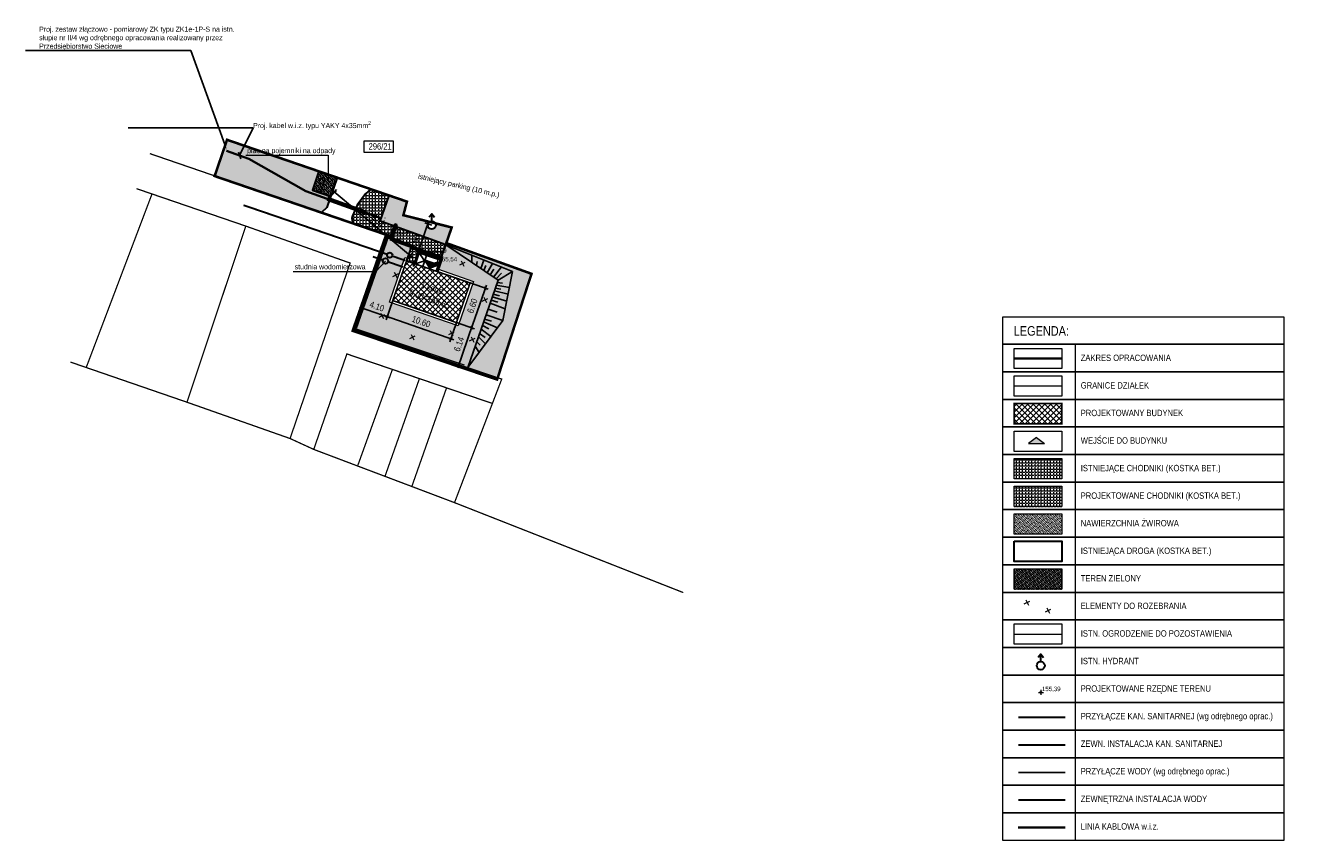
# Model space of a CAD drawing. Header units: millimetres. Extents: x 162 to 1168, y -23 to 396.
# Tile 2 of 2: x 966 to 1168, y -23 to 105. Entities that reach past the tile are written whole.
import ezdxf
from ezdxf import colors
from ezdxf.entities.mleader import LeaderData, LeaderLine
from ezdxf.math import Vec2, Vec3

# ---------------------------------------------------------------- set-up
doc = ezdxf.new("R2010")
doc.units = ezdxf.units.MM
doc.linetypes.add('CENTER', pattern=[50.8, 31.75, -6.35, 6.35, -6.35])
doc.linetypes.add('DASHED', pattern=[19.05, 12.7, -6.35])
doc.layers.get('Defpoints').update_dxf_attribs({"color": 11, "lineweight": 13})
for name, color, linetype, lineweight in [('A_budynek hatch', 153, 'Continuous', 5), ('A_budynek obrys', 172, 'Continuous', 50), ('A_budynek wejścia', 125, 'Continuous', 18), ('A_cienkie', 251, 'Continuous', 9), ('A_granica działki', 104, 'CENTER', 15), ('A_ogrodzenie', 202, 'FENCELINE2', 15), ('A_opisy', 111, 'Continuous', 15), ('A_schody terenowe', 6, 'Continuous', 25), ('A_wymiary', 8, 'Continuous', 13), ('A_zakres opracowania', 30, 'CENTER', 15), ('A_zieleń hatch', 62, 'Continuous', 5), ('D_chodnik hatch', 41, 'Continuous', 5), ('D_drogi krawężnik', 12, 'Continuous', 30), ('D_parking obrys', 121, 'Continuous', 18), ('D_PROJEKTOWANE_RZĘDNE', 24, 'Continuous', 15), ('Rury_%%110', 9, 'Continuous', 18), ('S_kanalizacja sanitarna pod posadzką', 34, 'DASHED', 30), ('S_woda przeciwpożarowa', 150, 'Continuous', 30)]:
    doc.layers.add(name, color=color, linetype=linetype, lineweight=lineweight)
doc.layers.add('A_ochrona ppoż', color=7, linetype='Continuous', lineweight=9, true_color=0xc63927)
doc.layers.add('Linia kablowa_energetyczny', color=7, linetype='DASHED', lineweight=35, true_color=0xc73f4a)
doc.styles.add('T2_500_m', font='ARIALN.TTF', dxfattribs={"height": 1})
doc.styles.add('T3_500_m', font='ARIALN.TTF', dxfattribs={"height": 1.5})
doc.linetypes.add('FENCELINE2', pattern='A,6.35,-2.54,[132,ltypeshp.shx,S=2.54,R=0,X=-2.54,Y=0],-2.54,25.4', length=36.83)
doc.dimstyles.new('1_500_m', dxfattribs={"dimtxt": 1, "dimasz": 0.5, "dimexe": 0.5, "dimexo": 0, "dimgap": 0.5, "dimtad": 1, "dimdec": 1, "dimrnd": 0.5, "dimzin": 4, "dimdsep": 46, "dimtxsty": 'T2_500_m', "dimblk1": 'ARCHTICK', "dimblk2": 'ARCHTICK', "dimsah": 1, "dimcen": 0.5, "dimdle": 0.5, "dimclrd": 256, "dimclre": 256, "dimclrt": 4, "dimadec": 0, "dimazin": 0, "dimtfac": 0.75, "dimtdec": 1, "dimtmove": 2, "dimatfit": 3, "dimfxl": 1, "dimtvp": 0.75, "dimtolj": 1, "dimtzin": 12, "dimarcsym": 0})
pattern_1 = [(0, (-5591877.6719, -5670149.54854), (0, 0.48895), [0.3556, -0.13335]), (90, (-5591877.6719, -5670149.54854), (-0.48895, 3e-17), [0.3556, -0.13335])]
pattern_2 = [(45, (-5591877.67191, -5670149.54854), (0.0898025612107, 0.269407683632), [0.127, -0.127, 0, -0.127, 0, -0.127])]

# ---------------------------------------------------------------- blocks, each defined once
blk = doc.blocks.new('A$C2D37474E')
at = {"layer": 'A_budynek wejścia'}
blk.add_hatch(color=256, dxfattribs=at).paths.add_polyline_path([(1.27, 0.98), (2.54, 0), (0, 0)])
blk.add_line((1.27, 0.98), (0, 0), dxfattribs=at)
for points in [[(0, 0), (2.54, 0)], [(1.27, 0.98), (2.54, 0)]]:
    blk.add_lwpolyline(points, dxfattribs=at)
blk = doc.blocks.new('A$Cb45a2933')
at = {"layer": 'D_PROJEKTOWANE_RZĘDNE'}
h = blk.add_hatch(color=256, dxfattribs=at)
h.dxf.hatch_style = 1
edge = h.paths.add_edge_path()
edge.add_arc((0.4, 0.4), 0.139, 0, 360)
for points in [[(0, 0.4), (0.8, 0.4)], [(0.4, 0.8), (0.4, 0)]]:
    blk.add_lwpolyline(points, dxfattribs=at)
blk.add_circle((0.4, 0.4), 0.139, dxfattribs=at)
blk = doc.blocks.new('_ArchTick')
at = {"color": 0, "linetype": 'ByBlock', "const_width": 0.15}
blk.add_lwpolyline([(-0.5, -0.5), (0.5, 0.5)], dxfattribs=at)
blk = doc.blocks.new('*D12')
at = {"layer": 'A_wymiary', "lineweight": -2, "transparency": 16777216}
for p, q in [((1024.08, 61.41), (1023.04, 58.4)), ((1022.73, 59.04), (1033.7, 55.25)), ((1034.1, 57.95), (1033.06, 54.94))]:
    blk.add_line(p, q, dxfattribs=at)
at = {"layer": 'Defpoints', "color": 0, "transparency": 16777216}
for p in [(1024.08, 61.41), (1034.1, 57.95), (1033.22, 55.41)]:
    blk.add_point(p, dxfattribs=at)
at = {"layer": 'A_wymiary', "lineweight": -2, "transparency": 16777216, "xscale": 0.5, "yscale": 0.5, "zscale": 0.5}
for p, rotation in [((1023.21, 58.88), 160.9065079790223), ((1033.22, 55.41), 340.9065079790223)]:
    blk.add_blockref('_ArchTick', p, dxfattribs=dict(at, rotation=rotation))
at = {"layer": 'A_wymiary', "color": 4, "transparency": 16777216, "insert": (1028.55, 58.1), "char_height": 1, "attachment_point": 5, "rotation": 340.9065, "style": 'T2_500_m'}
blk.add_mtext('\\A1;10.60', dxfattribs=at)
blk = doc.blocks.new('*D13')
at = {"layer": 'A_wymiary', "lineweight": -2, "transparency": 16777216}
for p, q in [((1036.26, 64.18), (1039.11, 63.2)), ((1036.31, 56.65), (1038.8, 63.83)), ((1034.1, 57.95), (1036.95, 56.96))]:
    blk.add_line(p, q, dxfattribs=at)
at = {"layer": 'Defpoints', "color": 0, "transparency": 16777216}
for p in [(1036.26, 64.18), (1038.63, 63.36), (1034.1, 57.95)]:
    blk.add_point(p, dxfattribs=at)
at = {"layer": 'A_wymiary', "lineweight": -2, "transparency": 16777216, "xscale": 0.5, "yscale": 0.5, "zscale": 0.5}
for p, rotation in [((1038.63, 63.36), 70.90650798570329), ((1036.47, 57.12), 250.9065079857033)]:
    blk.add_blockref('_ArchTick', p, dxfattribs=dict(at, rotation=rotation))
at = {"layer": 'A_wymiary', "color": 4, "transparency": 16777216, "insert": (1036.6, 60.57), "char_height": 1, "attachment_point": 5, "rotation": 70.9065, "style": 'T2_500_m'}
blk.add_mtext('\\A1;6.60', dxfattribs=at)
blk = doc.blocks.new('*D14')
at = {"layer": 'A_wymiary', "lineweight": -2, "transparency": 16777216}
for p, q in [((1019.84, 61.68), (1019.17, 59.75)), ((1024.08, 61.41), (1023.04, 58.4)), ((1023.68, 58.71), (1018.86, 60.38))]:
    blk.add_line(p, q, dxfattribs=at)
at = {"layer": 'Defpoints', "color": 0, "transparency": 16777216}
for p in [(1019.84, 61.68), (1024.08, 61.41), (1019.33, 60.22)]:
    blk.add_point(p, dxfattribs=at)
at = {"layer": 'A_wymiary', "lineweight": -2, "transparency": 16777216, "xscale": 0.5, "yscale": 0.5, "zscale": 0.5}
for p, rotation in [((1019.33, 60.22), 160.9065079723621), ((1023.21, 58.88), 340.9065079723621)]:
    blk.add_blockref('_ArchTick', p, dxfattribs=dict(at, rotation=rotation))
at = {"layer": 'A_wymiary', "color": 4, "transparency": 16777216, "insert": (1021.6, 60.5), "char_height": 1, "attachment_point": 5, "rotation": 340.9065, "style": 'T2_500_m'}
blk.add_mtext('\\A1;4.10', dxfattribs=at)
blk = doc.blocks.new('*D15')
at = {"layer": 'A_wymiary', "lineweight": -2, "transparency": 16777216}
for p, q in [((1034.1, 57.95), (1036.95, 56.96)), ((1036.64, 57.6), (1034.3, 50.85)), ((1031.46, 52.36), (1034.94, 51.16))]:
    blk.add_line(p, q, dxfattribs=at)
at = {"layer": 'Defpoints', "color": 0, "transparency": 16777216}
for p in [(1034.1, 57.95), (1031.46, 52.36), (1034.47, 51.32)]:
    blk.add_point(p, dxfattribs=at)
at = {"layer": 'A_wymiary', "lineweight": -2, "transparency": 16777216, "xscale": 0.5, "yscale": 0.5, "zscale": 0.5}
for p, rotation in [((1036.47, 57.12), 70.90650797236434), ((1034.47, 51.32), 250.9065079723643)]:
    blk.add_blockref('_ArchTick', p, dxfattribs=dict(at, rotation=rotation))
at = {"layer": 'A_wymiary', "color": 4, "transparency": 16777216, "insert": (1034.51, 54.55), "char_height": 1, "attachment_point": 5, "rotation": 70.9065, "style": 'T2_500_m'}
blk.add_mtext('\\A1;6.14', dxfattribs=at)
blk = doc.blocks.new('*D16')
at = {"layer": 'A_wymiary', "lineweight": -2, "transparency": 16777216}
for p, q in [((1014.31, 77.78), (1015.23, 78.88)), ((1027.26, 68.15), (1014.52, 78.82)), ((1026.28, 67.76), (1027.2, 68.85))]:
    blk.add_line(p, q, dxfattribs=at)
at = {"layer": 'Defpoints', "color": 0, "transparency": 16777216}
for p in [(1014.31, 77.78), (1014.9, 78.5), (1026.28, 67.76)]:
    blk.add_point(p, dxfattribs=at)
at = {"layer": 'A_wymiary', "lineweight": -2, "transparency": 16777216, "xscale": 0.5, "yscale": 0.5, "zscale": 0.5}
for p, rotation in [((1014.9, 78.5), 140.0605810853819), ((1026.88, 68.47), 320.0605810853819)]:
    blk.add_blockref('_ArchTick', p, dxfattribs=dict(at, rotation=rotation))
at = {"layer": 'A_wymiary', "color": 4, "transparency": 16777216, "insert": (1021.54, 74.26), "char_height": 1, "attachment_point": 5, "rotation": 320.0606, "style": 'T2_500_m'}
blk.add_mtext('\\A1;15.61', dxfattribs=at)
blk = doc.blocks.new('*D17')
at = {"layer": 'A_wymiary', "lineweight": -2, "transparency": 16777216}
for p, q in [((1029.77, 73.94), (1027.28, 66.76)), ((1030.22, 73.26), (1029.13, 73.63)), ((1028.06, 67.02), (1026.97, 67.4))]:
    blk.add_line(p, q, dxfattribs=at)
at = {"layer": 'Defpoints', "color": 0, "transparency": 16777216}
for p in [(1030.22, 73.26), (1027.44, 67.23), (1028.06, 67.02)]:
    blk.add_point(p, dxfattribs=at)
at = {"layer": 'A_wymiary', "lineweight": -2, "transparency": 16777216, "xscale": 0.5, "yscale": 0.5, "zscale": 0.5}
for p, rotation in [((1029.6, 73.47), 70.9152339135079), ((1027.44, 67.23), 250.9152339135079)]:
    blk.add_blockref('_ArchTick', p, dxfattribs=dict(at, rotation=rotation))
at = {"layer": 'A_wymiary', "color": 4, "transparency": 16777216, "insert": (1027.57, 70.68), "char_height": 1, "attachment_point": 5, "rotation": 70.9152, "style": 'T2_500_m'}
blk.add_mtext('\\A1;6.60', dxfattribs=at)
blk = doc.blocks.new('_Oblique')
at = {"color": 0, "linetype": 'ByBlock', "lineweight": -2}
blk.add_line((-0.5, -0.5), (0.5, 0.5), dxfattribs=at)

msp = doc.modelspace()

# ---------------------------------------------------------------- hatches: boundary and pattern name
at = {"layer": 'A_budynek hatch'}
h = msp.add_hatch(dxfattribs=at)
h.set_pattern_fill('ANSI37', color=256, scale=0.2, style=0)
h.set_pattern_definition([(45, (-9260050.9458, -11247823.4836), (-0.449012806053, 0.449012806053), []), (135, (-9260050.9458, -11247823.4836), (-0.449012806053, -0.449012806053), [])])
h.paths.add_polyline_path([(1024.085, 61.413), (1034.102, 57.946), (1036.26, 64.183), (1026.244, 67.65)])
h = msp.add_hatch(dxfattribs=at)
h.set_pattern_fill('ANSI37', color=256, scale=0.2, style=0)
h.set_pattern_definition([(45, (-3667051.64505, -5577636.42617), (-0.449012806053, 0.449012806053), []), (135, (-3667051.64505, -5577636.42617), (-0.449012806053, -0.449012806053), [])])
h.paths.add_polyline_path([(1121.754, 45.232), (1129.266, 45.232), (1129.266, 42.037), (1121.754, 42.037)])
at = {"layer": 'A_zieleń hatch'}
h = msp.add_hatch(dxfattribs=at)
h.set_pattern_fill('MUDST', color=256, scale=0.02, angle=45, style=0)
h.set_pattern_definition(pattern_2)
h.paths.add_polyline_path([(1014.307, 77.775), (1014.244, 77.797), (1013.896, 77.909), (1011.43, 78.754), (1012.464, 81.75), (998.038, 86.688), (996.096, 81.015), (1012.886, 75.264), (1013.706, 76.029)])
at = {"layer": 'A_zieleń hatch', "true_color": 0x90794c}
h = msp.add_hatch(dxfattribs=at)
h.set_pattern_fill('MUDST', color=35, scale=0.02, angle=45, style=0)
h.set_pattern_definition(pattern_2)
h.paths.add_polyline_path([(1015.33, 80.762), (1012.464, 81.75), (1011.446, 78.749), (1014.31, 77.785), (1015.152, 80.234)])
at = {"layer": 'A_zieleń hatch'}
h = msp.add_hatch(dxfattribs=at)
h.set_pattern_fill('MUDST', color=256, scale=0.02, angle=45, style=0)
h.set_pattern_definition(pattern_2)
h.paths.add_polyline_path([(1026.318, 76.973), (1023.551, 77.927), (1022.116, 73.879), (1027.246, 72.029), (1032.406, 70.168), (1042.935, 65.995), (1042.228, 62.415), (1040.059, 62.927), (1040.646, 64.623), (1040.021, 65.043), (1035.623, 51.221), (1040.66, 49.506), (1042.502, 55.17), (1042.366, 55.209), (1042.578, 55.403), (1045.9, 65.621), (1032.504, 70.451), (1033.353, 72.904), (1030.77, 73.56, -0.1284426), (1030.851, 73.249, -1), (1029.581, 73.249, -0.257423), (1029.877, 73.786), (1025.758, 74.831)])
h.paths.add_polyline_path([(1038.089, 63.881), (1041.035, 63.881), (1041.035, 65.006), (1038.089, 65.006)], flags=25)
h.paths.add_polyline_path([(1028.831, 72.844), (1029.595, 72.844), (1029.595, 73.594), (1028.831, 73.594)], flags=24)
h = msp.add_hatch(dxfattribs=at)
h.set_pattern_fill('MUDST', color=256, scale=0.02, angle=45, style=0)
h.set_pattern_definition(pattern_2)
h.paths.add_polyline_path([(1018.166, 56.849), (1023.255, 71.534), (1027.096, 70.113), (1026.374, 68.028), (1025.996, 68.159), (1023.576, 61.166), (1034.349, 57.437), (1036.769, 64.43), (1031.099, 66.393), (1032.406, 70.168), (1045.525, 65.437), (1040.301, 49.369)])
at = {"layer": 'A_zieleń hatch', "true_color": 0x90794c}
h = msp.add_hatch(dxfattribs=at)
h.set_pattern_fill('MUDST', color=35, scale=0.02, angle=45, style=0)
h.set_pattern_definition(pattern_2)
h.paths.add_polyline_path([(1121.754, 27.898), (1129.266, 27.898), (1129.266, 24.703), (1121.754, 24.703)])
at = {"layer": 'A_zieleń hatch'}
h = msp.add_hatch(dxfattribs=at)
h.set_pattern_fill('MUDST', color=256, scale=0.02, angle=45, style=0)
h.set_pattern_definition(pattern_2)
h.paths.add_polyline_path([(1121.754, 19.232), (1129.266, 19.232), (1129.266, 16.037), (1121.754, 16.037)])
at = {"layer": 'D_chodnik hatch'}
h = msp.add_hatch(dxfattribs=at)
h.set_pattern_fill('ANGLE', color=252, scale=0.07, style=0)
h.set_pattern_definition(pattern_1)
h.paths.add_polyline_path([(1023.516, 77.939), (1020.675, 78.919), (1019.826, 78.189), (1018.511, 76.447), (1017.656, 74.359), (1017.79, 73.561), (1023.05, 71.754), (1023.304, 71.666), (1023.886, 73.24), (1022.112, 73.869)])
h = msp.add_hatch(dxfattribs=at)
h.set_pattern_fill('ANGLE', color=252, scale=0.07, style=0)
h.set_pattern_definition(pattern_1)
h.paths.add_polyline_path([(1023.255, 71.534), (1023.867, 73.247), (1027.246, 72.029), (1026.605, 70.295)])
h = msp.add_hatch(dxfattribs=at)
h.set_pattern_fill('ANGLE', color=256, scale=0.07, style=0)
h.set_pattern_definition(pattern_1)
h.paths.add_polyline_path([(1026.605, 70.295), (1027.096, 70.113), (1026.244, 67.65), (1027.661, 67.159), (1028.266, 68.908), (1031.574, 67.763), (1032.406, 70.168), (1027.246, 72.029)])
h = msp.add_hatch(dxfattribs=at)
h.set_pattern_fill('ANGLE', color=252, scale=0.07, style=0)
h.set_pattern_definition(pattern_1)
h.paths.add_polyline_path([(1121.754, 36.565), (1129.266, 36.565), (1129.266, 33.37), (1121.754, 33.37)])
h = msp.add_hatch(dxfattribs=at)
h.set_pattern_fill('ANGLE', color=256, scale=0.07, style=0)
h.set_pattern_definition(pattern_1)
h.paths.add_polyline_path([(1121.754, 32.232), (1129.266, 32.232), (1129.266, 29.037), (1121.754, 29.037)])

# ---------------------------------------------------------------- linework, layer by layer
at = {"layer": 'A_budynek obrys', "const_width": 0.25}
for points in [[(1024.085, 61.413), (1034.102, 57.946), (1036.26, 64.183), (1026.244, 67.65)], [(1121.754, 45.232), (1129.266, 45.232), (1129.266, 42.037), (1121.754, 42.037)]]:
    msp.add_lwpolyline(points, close=True, dxfattribs=at)
at = {"layer": 'A_cienkie'}
for points in [[(1012.396, 79.941), (1013.153, 79.68), (1013.413, 80.437), (1012.657, 80.697)], [(1011.998, 78.755), (1012.754, 78.494), (1013.015, 79.251), (1012.258, 79.511)]]:
    msp.add_lwpolyline(points, close=True, dxfattribs=at)
at = {"layer": 'A_granica działki', "const_width": 0.2}
for points in [[(1023.296, 71.669), (1012.886, 75.264), (998.824, 80.077), (985.908, 84.515)], [(1000.986, 73.119), (983.807, 79.006)], [(975.871, 50.81), (986.246, 78.179)], [(1000.991, 73.132), (991.736, 45.429), (1007.946, 39.719), (1011.666, 38.009), (1033.796, 29.639)], [(1000.986, 73.119), (1017.386, 67.309), (1007.946, 39.719)], [(1023.296, 71.669), (1018.166, 56.849), (1041.216, 49.059), (1033.796, 29.639)], [(1011.666, 38.009), (1016.876, 53.019), (1039.816, 45.209)], [(991.736, 45.429), (973.411, 51.743)], [(1024.033, 50.582), (1018.606, 35.519)], [(1028.28, 49.136), (1022.856, 33.739)], [(1032.544, 47.685), (1027.096, 32.209)], [(1121.754, 47.968), (1129.266, 47.968)], [(1033.796, 29.639), (1044.188, 25.552), (1069.757, 15.497)]]:
    msp.add_lwpolyline(points, dxfattribs=at)
at = {"layer": 'A_granica działki'}
for points in [[(1027.096, 70.113), (1026.244, 67.65)], [(1029.4, 68.515), (1028.795, 66.767)], [(1026.244, 67.65), (1030.969, 66.015)], [(1031.574, 67.763), (1030.969, 66.015)]]:
    msp.add_lwpolyline(points, dxfattribs=at)
at = {"layer": 'A_ochrona ppoż'}
for points in [[(1034.638, 67.036), (1035.492, 67.463)], [(1034.851, 67.677), (1035.279, 66.822)], [(1024.115, 65.212), (1024.97, 65.639)], [(1024.329, 65.853), (1024.756, 64.999)], [(1038.167, 61.317), (1039.021, 61.745)], [(1038.38, 61.958), (1038.808, 61.104)], [(1021.974, 58.781), (1022.828, 59.209)], [(1022.187, 59.422), (1022.615, 58.568)], [(1032.89, 56.078), (1033.745, 56.506)], [(1033.104, 56.719), (1033.531, 55.865)], [(1026.769, 55.435), (1027.623, 55.863)], [(1026.982, 56.076), (1027.41, 55.222)], [(1036.176, 55.078), (1037.031, 55.505)], [(1036.39, 55.719), (1036.817, 54.864)], [(1123.368, 13.723), (1124.223, 14.151)], [(1123.582, 14.364), (1124.009, 13.51)], [(1126.707, 12.454), (1127.561, 12.881)], [(1126.92, 13.095), (1127.347, 12.24)]]:
    msp.add_lwpolyline(points, dxfattribs=at)
at = {"layer": 'A_ogrodzenie'}
for points in [[(1023.394, 71.483), (1018.356, 56.959), (1035.336, 51.319)], [(1121.754, 8.968), (1129.266, 8.968)]]:
    msp.add_lwpolyline(points, dxfattribs=at)
at = {"layer": 'A_opisy'}
for points in [[(1019.57, 86.529), (1024.127, 86.529), (1024.127, 84.692), (1019.57, 84.692)], [(1119.975, 58.867), (1164.155, 58.867), (1164.155, 54.534), (1119.975, 54.534)], [(1119.975, 54.534), (1164.155, 54.534), (1164.155, 50.201), (1119.975, 50.201)], [(1119.975, 54.534), (1131.361, 54.534), (1131.361, 50.201), (1119.975, 50.201)], [(1119.975, 50.201), (1164.155, 50.201), (1164.155, 45.867), (1119.975, 45.867)], [(1119.975, 50.201), (1131.361, 50.201), (1131.361, 45.867), (1119.975, 45.867)], [(1119.975, 45.867), (1164.155, 45.867), (1164.155, 41.534), (1119.975, 41.534)], [(1119.975, 45.867), (1131.361, 45.867), (1131.361, 41.534), (1119.975, 41.534)], [(1119.975, 41.534), (1164.155, 41.534), (1164.155, 37.201), (1119.975, 37.201)], [(1119.975, 41.534), (1131.361, 41.534), (1131.361, 37.201), (1119.975, 37.201)], [(1119.975, 37.201), (1164.155, 37.201), (1164.155, 32.867), (1119.975, 32.867)], [(1119.975, 37.201), (1131.361, 37.201), (1131.361, 32.867), (1119.975, 32.867)], [(1119.975, 32.867), (1164.155, 32.867), (1164.155, 28.534), (1119.975, 28.534)], [(1119.975, 32.867), (1131.361, 32.867), (1131.361, 28.534), (1119.975, 28.534)], [(1119.975, 28.534), (1164.155, 28.534), (1164.155, 24.201), (1119.975, 24.201)], [(1119.975, 28.534), (1131.361, 28.534), (1131.361, 24.201), (1119.975, 24.201)], [(1119.975, 24.201), (1164.155, 24.201), (1164.155, 19.867), (1119.975, 19.867)], [(1119.975, 24.201), (1131.361, 24.201), (1131.361, 19.867), (1119.975, 19.867)], [(1119.975, 19.867), (1164.155, 19.867), (1164.155, 15.534), (1119.975, 15.534)], [(1119.975, 19.867), (1131.361, 19.867), (1131.361, 15.534), (1119.975, 15.534)], [(1119.975, 15.534), (1164.155, 15.534), (1164.155, 11.201), (1119.975, 11.201)], [(1119.975, 15.534), (1131.361, 15.534), (1131.361, 11.201), (1119.975, 11.201)], [(1119.975, 11.201), (1164.155, 11.201), (1164.155, 6.867), (1119.975, 6.867)], [(1119.975, 11.201), (1131.361, 11.201), (1131.361, 6.867), (1119.975, 6.867)], [(1119.975, 6.867), (1164.155, 6.867), (1164.155, 2.534), (1119.975, 2.534)], [(1119.975, 6.867), (1131.361, 6.867), (1131.361, 2.534), (1119.975, 2.534)], [(1119.975, 2.534), (1164.155, 2.534), (1164.155, -1.799), (1119.975, -1.799)], [(1119.975, 2.534), (1131.361, 2.534), (1131.361, -1.799), (1119.975, -1.799)], [(1119.975, -1.799), (1164.155, -1.799), (1164.155, -6.133), (1119.975, -6.133)], [(1119.975, -1.799), (1131.361, -1.799), (1131.361, -6.133), (1119.975, -6.133)], [(1119.975, -6.133), (1164.155, -6.133), (1164.155, -10.466), (1119.975, -10.466)], [(1119.975, -6.133), (1131.361, -6.133), (1131.361, -10.466), (1119.975, -10.466)], [(1119.975, -10.466), (1164.155, -10.466), (1164.155, -14.799), (1119.975, -14.799)], [(1119.975, -10.466), (1131.361, -10.466), (1131.361, -14.799), (1119.975, -14.799)], [(1119.975, -14.799), (1164.155, -14.799), (1164.155, -19.133), (1119.975, -19.133)], [(1119.975, -14.799), (1131.361, -14.799), (1131.361, -19.133), (1119.975, -19.133)], [(1119.975, -19.133), (1164.155, -19.133), (1164.155, -23.466), (1119.975, -23.466)], [(1119.975, -19.133), (1131.361, -19.133), (1131.361, -23.466), (1119.975, -23.466)]]:
    msp.add_lwpolyline(points, close=True, dxfattribs=at)
for points in [[(1000.975, 84.255), (1013.942, 84.255), (1013.942, 80.158)], [(1008.453, 65.991), (1021.42, 65.991), (1022.942, 67.63)]]:
    msp.add_lwpolyline(points, dxfattribs=at)
at = {"layer": 'A_schody terenowe'}
for points in [[(1029.4, 68.515), (1028.266, 68.908), (1027.661, 67.159)], [(1028.266, 68.908), (1029.098, 67.641), (1027.661, 67.159)], [(1028.795, 66.767), (1029.4, 68.515), (1031.574, 67.763), (1030.969, 66.015)], [(1032.406, 70.168), (1040.646, 64.623)], [(1032.406, 70.168), (1042.935, 65.995)], [(1036.516, 67.402), (1036.516, 68.539)], [(1037.251, 66.907), (1037.379, 67.527)], [(1037.917, 66.459), (1038.424, 67.783)], [(1038.42, 66.12), (1038.738, 66.947)], [(1038.919, 65.785), (1039.752, 67.257)], [(1039.916, 65.114), (1041.178, 66.691)], [(1037.98, 56.921), (1040.646, 64.623)], [(1039.404, 65.458), (1039.964, 66.329)], [(1040.326, 64.832), (1041.158, 65.742)], [(1040.646, 64.623), (1042.935, 65.995)], [(1042.935, 65.995), (1041.411, 58.273)], [(1040.059, 62.927), (1042.228, 62.415)], [(1040.209, 63.362), (1041.062, 63.213)], [(1040.363, 63.806), (1042.433, 63.45)], [(1040.508, 64.224), (1041.33, 64.121)], [(1039.385, 60.98), (1041.778, 60.135)], [(1039.555, 61.473), (1040.591, 61.181)], [(1039.728, 61.971), (1042.007, 61.292)], [(1039.879, 62.408), (1040.893, 62.154)], [(1038.527, 58.502), (1039.627, 58.163)], [(1038.765, 59.189), (1041.405, 58.265)], [(1039.068, 60.065), (1040.5, 59.599)], [(1035.897, 50.904), (1041.411, 58.273)], [(1035.897, 50.904), (1037.98, 56.921)], [(1037.98, 56.921), (1039.531, 55.76)], [(1038.173, 57.479), (1039.195, 56.983)], [(1038.376, 58.066), (1040.566, 57.144)], [(1037.281, 54.904), (1037.852, 54.374)], [(1037.554, 55.692), (1038.654, 54.589)], [(1037.75, 56.256), (1038.637, 55.628)], [(1037.055, 54.25), (1037.659, 53.26)]]:
    msp.add_lwpolyline(points, dxfattribs=at)
at = {"layer": 'A_zakres opracowania', "ltscale": 1.5, "const_width": 0.4}
msp.add_lwpolyline([(1023.05, 71.754), (996.086, 80.984), (998.038, 86.688), (1026.318, 76.973), (1025.758, 74.831), (1033.353, 72.904), (1032.504, 70.451), (1045.9, 65.621), (1040.492, 48.988), (1017.783, 56.662), (1023.05, 71.754)], dxfattribs=at)
at = {"layer": 'A_zakres opracowania', "ltscale": 2, "const_width": 0.4}
msp.add_lwpolyline([(1121.754, 52.301), (1129.266, 52.301)], dxfattribs=at)
at = {"layer": 'A_zieleń hatch'}
msp.add_lwpolyline([(1121.754, 19.232), (1129.266, 19.232), (1129.266, 16.037), (1121.754, 16.037)], close=True, dxfattribs=at)
at = {"layer": 'D_drogi krawężnik'}
for p, q in [((1032.406, 70.168), (1023.886, 73.24)), ((1023.255, 71.534), (1027.096, 70.113)), ((1027.096, 70.113), (1026.244, 67.65)), ((1030.967, 66.011), (1032.406, 70.168))]:
    msp.add_line(p, q, dxfattribs=at)
for points in [[(1012.464, 81.75), (1011.446, 78.749), (1014.329, 77.778)], [(1012.457, 81.753), (1015.34, 80.782)], [(1015.333, 80.762), (1013.706, 76.029), (1012.886, 75.264)], [(1020.619, 78.919), (1019.826, 78.189), (1018.496, 76.427), (1017.766, 74.709), (1017.656, 74.359), (1017.789, 73.571)], [(1023.886, 73.24), (1022.112, 73.869), (1023.516, 77.939)]]:
    msp.add_lwpolyline(points, dxfattribs=at)
msp.add_lwpolyline([(1121.754, 23.565), (1129.266, 23.565), (1129.266, 20.37), (1121.754, 20.37)], close=True, dxfattribs=at)
at = {"layer": 'D_parking obrys'}
msp.add_lwpolyline([(1031.121, 66.385), (1036.769, 64.43), (1034.349, 57.437), (1023.576, 61.166), (1025.996, 68.159), (1026.396, 68.021)], dxfattribs=at)
at = {"layer": 'Defpoints'}
for points in [[(1032.52, 70.496), (1033.352, 72.901)], [(1027.661, 67.159), (1028.266, 68.908), (1031.574, 67.763), (1030.967, 66.011), (1027.661, 67.159)]]:
    msp.add_lwpolyline(points, dxfattribs=at)
for points in [[(1121.754, 53.898), (1129.266, 53.898), (1129.266, 50.703), (1121.754, 50.703)], [(1121.754, 49.565), (1129.266, 49.565), (1129.266, 46.37), (1121.754, 46.37)], [(1121.754, 40.898), (1129.266, 40.898), (1129.266, 37.703), (1121.754, 37.703)], [(1121.754, 36.565), (1129.266, 36.565), (1129.266, 33.37), (1121.754, 33.37)], [(1121.754, 32.232), (1129.266, 32.232), (1129.266, 29.037), (1121.754, 29.037)], [(1121.754, 27.898), (1129.266, 27.898), (1129.266, 24.703), (1121.754, 24.703)], [(1121.754, 10.565), (1129.266, 10.565), (1129.266, 7.37), (1121.754, 7.37)]]:
    msp.add_lwpolyline(points, close=True, dxfattribs=at)
at = {"layer": 'Linia kablowa_energetyczny'}
for p, q in [((997.976, 84.949), (1001.461, 83.696)), ((1001.461, 83.696), (1010.437, 78.628)), ((1010.437, 78.628), (1024.614, 73.531)), ((1024.614, 73.531), (1023.704, 71.001)), ((1023.704, 71.001), (1031.871, 68.065)), ((1031.871, 68.065), (1031.141, 65.955))]:
    msp.add_line(p, q, dxfattribs=at)
msp.add_lwpolyline([(1122.414, -21.465), (1129.801, -21.465)], dxfattribs=at)
at = {"layer": 'Rury_%%110', "linetype": 'DASHED', "ltscale": 0.5}
for points in [[(1013.71, 77.205), (1022.715, 73.967)], [(1013.867, 77.642), (1022.872, 74.404)], [(1024.341, 73.461), (1023.485, 71.08)], [(1024.778, 73.304), (1023.922, 70.923)], [(1026.699, 69.678), (1031.794, 67.846)], [(1026.878, 70.106), (1031.949, 68.283)]]:
    msp.add_lwpolyline(points, dxfattribs=at)
at = {"layer": 'S_kanalizacja sanitarna pod posadzką', "ltscale": 2, "const_width": 0.3}
for points in [[(1000.63, 76.406), (1023.213, 68.683)], [(1122.414, -4.132), (1129.801, -4.132)]]:
    msp.add_lwpolyline(points, dxfattribs=at)
at = {"layer": 'S_kanalizacja sanitarna pod posadzką', "color": 45, "true_color": 0xb68049, "const_width": 0.3}
for points in [[(1024.007, 68.411), (1026.061, 67.709)], [(1122.414, -8.465), (1129.801, -8.465)]]:
    msp.add_lwpolyline(points, dxfattribs=at)
at = {"layer": 'S_kanalizacja sanitarna pod posadzką', "linetype": 'ByBlock', "ltscale": 2}
msp.add_circle((1023.61, 68.547), 0.42, dxfattribs=at)
at = {"layer": 'S_woda przeciwpożarowa', "color": 20, "true_color": 0xff4d06}
for points in [[(1030.216, 73.884), (1030.216, 75.029), (1029.781, 74.53)], [(1030.216, 73.884), (1030.216, 75.029), (1030.651, 74.53)], [(1125.958, 4.644), (1125.958, 5.789), (1125.523, 5.29)], [(1125.958, 4.644), (1125.958, 5.789), (1126.393, 5.29)]]:
    msp.add_lwpolyline(points, dxfattribs=at)
at = {"layer": 'S_woda przeciwpożarowa', "linetype": 'DASHED', "ltscale": 2, "const_width": 0.3}
for points in [[(1020.953, 68.317), (1022.546, 67.772)], [(1122.414, -12.799), (1129.801, -12.799)]]:
    msp.add_lwpolyline(points, dxfattribs=at)
at = {"layer": 'S_woda przeciwpożarowa', "color": 161, "linetype": 'DASHED', "true_color": 0x4da6ff, "const_width": 0.3}
for points in [[(1023.341, 67.5), (1025.712, 66.689)], [(1122.414, -17.132), (1129.801, -17.132)]]:
    msp.add_lwpolyline(points, dxfattribs=at)
at = {"layer": 'S_woda przeciwpożarowa', "color": 20, "true_color": 0xff4d06}
for centre in [(1030.216, 73.249), (1125.958, 4.009)]:
    msp.add_circle(centre, 0.635, dxfattribs=at)
at = {"layer": 'S_woda przeciwpożarowa', "linetype": 'Continuous', "ltscale": 2}
msp.add_circle((1022.942, 67.63), 0.42, dxfattribs=at)

# ---------------------------------------------------------------- block references
at = {"layer": 'A_budynek wejścia', "xscale": -1, "rotation": 160.9065079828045}
msp.add_blockref('A$C2D37474E', (1029.05, 67.867), dxfattribs=at)
at = {"layer": 'A_budynek wejścia'}
msp.add_blockref('A$C2D37474E', (1124.022, 38.917), dxfattribs=at)
at = {"layer": 'D_PROJEKTOWANE_RZĘDNE'}
for p in [(1023.082, 71.206), (1029.054, 68.324), (1030.717, 66.981), (1125.576, -0.595)]:
    msp.add_blockref('A$Cb45a2933', p, dxfattribs=at)

# ---------------------------------------------------------------- texts
at = {"layer": 'A_granica działki', "style": 'T2_500_m'}
msp.add_text('296/21', height=1, dxfattribs=at).set_placement((1020.289, 85.152))
at = {"layer": 'A_opisy'}
for s, height, style, p in [('plac na pojemniki na odpady', 0.8, 'T2_500_m', (1001.187, 84.59)), ('studnia wodomierzowa', 0.8, 'T2_500_m', (1008.665, 66.325)), ('LEGENDA:', 1.5, 'T3_500_m', (1121.708, 55.89)), ('ZAKRES OPRACOWANIA', 1, 'T2_500_m', (1132.244, 51.907)), ('GRANICE DZIAŁEK', 1, 'T2_500_m', (1132.244, 47.574)), ('PROJEKTOWANY BUDYNEK', 1, 'T2_500_m', (1132.244, 43.24)), ('WEJŚCIE DO BUDYNKU', 1, 'T2_500_m', (1132.244, 38.907)), ('ISTNIEJĄCE CHODNIKI (KOSTKA BET.)', 1, 'T2_500_m', (1132.244, 34.574)), ('PROJEKTOWANE CHODNIKI (KOSTKA BET.)', 1, 'T2_500_m', (1132.244, 30.24)), ('NAWIERZCHNIA ŻWIROWA', 1, 'T2_500_m', (1132.244, 25.907)), ('ISTNIEJĄCA DROGA (KOSTKA BET.)', 1, 'T2_500_m', (1132.244, 21.574)), ('TEREN ZIELONY', 1, 'T2_500_m', (1132.244, 17.24)), ('ELEMENTY DO ROZEBRANIA', 1, 'T2_500_m', (1132.244, 12.907)), ('ISTN. OGRODZENIE DO POZOSTAWIENIA', 1, 'T2_500_m', (1132.244, 8.574)), ('ISTN. HYDRANT', 1, 'T2_500_m', (1132.244, 4.24)), ('PROJEKTOWANE RZĘDNE TERENU', 1, 'T2_500_m', (1132.244, -0.093)), ('PRZYŁĄCZE KAN. SANITARNEJ (wg odrębnego oprac.) ', 1, 'T2_500_m', (1132.244, -4.426)), ('ZEWN. INSTALACJA KAN. SANITARNEJ', 1, 'T2_500_m', (1132.244, -8.76)), ('PRZYŁĄCZE WODY (wg odrębnego oprac.) ', 1, 'T2_500_m', (1132.244, -13.093)), ('ZEWNĘTRZNA INSTALACJA WODY ', 1, 'T2_500_m', (1132.244, -17.426)), ('LINIA KABLOWA w.i.z.', 1, 'T2_500_m', (1132.244, -21.76))]:
    msp.add_text(s, height=height, dxfattribs=dict(at, style=style)).set_placement(p)
at = {"layer": 'A_opisy', "style": 'T2_500_m'}
for s, height, rotation, p in [('istniejący parking (10 m.p.)', 0.8, 346.64982, (1028.019, 80.622)), ('0,00=155,55', 1, 341, (1026.571, 62.29)), ('1 kond.', 1, 341, (1028.407, 63.506))]:
    msp.add_text(s, height=height, rotation=rotation, dxfattribs=at).set_placement(p)
at = {"layer": 'D_PROJEKTOWANE_RZĘDNE', "char_height": 0.7, "attachment_point": 1, "style": 'T2_500_m'}
for s, insert in [('155,35', (1023.641, 72.501)), ('155,39', (1029.613, 69.619)), ('155,54', (1031.277, 68.276)), ('155,39', (1126.136, 0.7))]:
    msp.add_mtext_dynamic_manual_height_columns(s, width=5.9414, gutter_width=5, heights=[0], dxfattribs=dict(at, insert=insert))

# ---------------------------------------------------------------- dimensions: what is measured, and where the dimension line sits
at = {"layer": 'A_wymiary'}
for p1, p2, distance, picture, middle in [((1026.282, 67.761), (1014.31, 77.785), -0.927, '*D16', (1021.54, 74.258)), ((1030.218, 73.259), (1028.06, 67.021), -0.651, '*D17', (1027.569, 70.683)), ((1034.102, 57.946), (1036.26, 64.183), -2.511, '*D13', (1036.599, 60.573)), ((1024.085, 61.413), (1034.102, 57.946), -2.684, '*D12', (1028.546, 58.098))]:
    dim = msp.add_aligned_dim(p1=p1, p2=p2, distance=distance, dimstyle='1_500_m', override={"dimdec": 2, "dimrnd": 0, "dimtdec": 2, "dimfxl": 35, "dimfxlon": 1}, dxfattribs=at)
    dim.commit()
    dim.dimension.update_dxf_attribs({"geometry": picture, "text_midpoint": middle})
for base, p1, p2, angle, picture, middle in [((1019.332, 60.218), (1024.085, 61.413), (1019.837, 61.677), 160.90651, '*D14', (1021.6, 60.502)), ((1034.465, 51.319), (1034.102, 57.946), (1031.456, 52.36), 250.90651, '*D15', (1034.515, 54.552))]:
    dim = msp.add_linear_dim(base=base, p1=p1, p2=p2, angle=angle, dimstyle='1_500_m', override={"dimdec": 2, "dimrnd": 0, "dimtdec": 2, "dimfxl": 35, "dimfxlon": 1}, dxfattribs=at)
    dim.commit()
    dim.dimension.update_dxf_attribs({"geometry": picture, "text_midpoint": middle})

# ---------------------------------------------------------------- leaders
at = {"layer": 'A_opisy'}
ml = msp.add_multileader_mtext('Standard', dxfattribs=at)
ml.set_content('{\\C256;Proj. zestaw złączowo - pomiarowy ZK typu ZK1e-1P-S na istn. słupie nr II/4 wg odrębnego opracowania realizowany przez Przedsiębiorstwo Sieciowe}', color=132, style='T3_500_m')
ml.set_leader_properties(color=111)
ml.build(insert=Vec2(0, 0))
ml.multileader.update_dxf_attribs({"text_left_attachment_type": 5, "text_right_attachment_type": 5, "dogleg_length": 0, "arrow_head_size": 0.8})
ctx = ml.context
ctx.base_point, ctx.char_height, ctx.arrow_head_size, ctx.landing_gap_size, ctx.plane_origin = Vec3(966.823, 100.739), 0.8, 0.8, 0, Vec3(976.888, 70.252)
ctx.left_attachment, ctx.right_attachment = 5, 5
notes = []
notes.append((ctx, [(1, (1, 1, 0), (992.346, 100.739), (-1, 0), 0, [(0, [(997.964, 85.174)], 0, [])])]))
ctx.mtext.insert, ctx.mtext.width, ctx.mtext.flow_direction = Vec3(968.506, 104.48), 25.71516, 5
ml = msp.add_multileader_mtext('Standard', dxfattribs=at)
ml.set_content('\\A1;{\\C256;Proj. kabel w.i.z. typu YAKY 4x35mm\\H0.7x;\\S2^ ;}', color=132, style='T3_500_m')
ml.set_leader_properties(color=111)
ml.set_arrow_properties(name='OBLIQUE')
ml.build(insert=Vec2(0, 0))
ml.multileader.update_dxf_attribs({"text_left_attachment_type": 5, "text_right_attachment_type": 5, "dogleg_length": 0, "arrow_head_size": 0.8})
ctx = ml.context
ctx.base_point, ctx.char_height, ctx.arrow_head_size, ctx.landing_gap_size, ctx.plane_origin = Vec3(1002.127, 88.56), 0.8, 0.8, 0, Vec3(1011.18, 58.072)
ctx.left_attachment, ctx.right_attachment = 5, 5
notes.append((ctx, [(0, (1, 1, 0), (1002.127, 88.56), (1, 0), 0, [(0, [(1000.02, 84.214)], 0, [])])]))
ctx.mtext.insert, ctx.mtext.width, ctx.mtext.flow_direction = Vec3(1002.127, 89.598), 28.46597, 5
for ctx, leaders in notes:
    for number, flags, end, landing, length, lines in leaders:
        leader = LeaderData()
        leader.index, (leader.has_last_leader_line, leader.has_dogleg_vector, leader.attachment_direction) = number, flags
        leader.last_leader_point, leader.dogleg_vector, leader.dogleg_length = Vec3(end), Vec3(landing), length
        for number, points, colour, breaks in lines:
            line = LeaderLine()
            line.index, line.vertices, line.color, line.breaks = number, Vec3.list(points), colors.encode_raw_color(colour), breaks
            leader.lines.append(line)
        ctx.leaders.append(leader)

doc.saveas('drawing.dxf')
